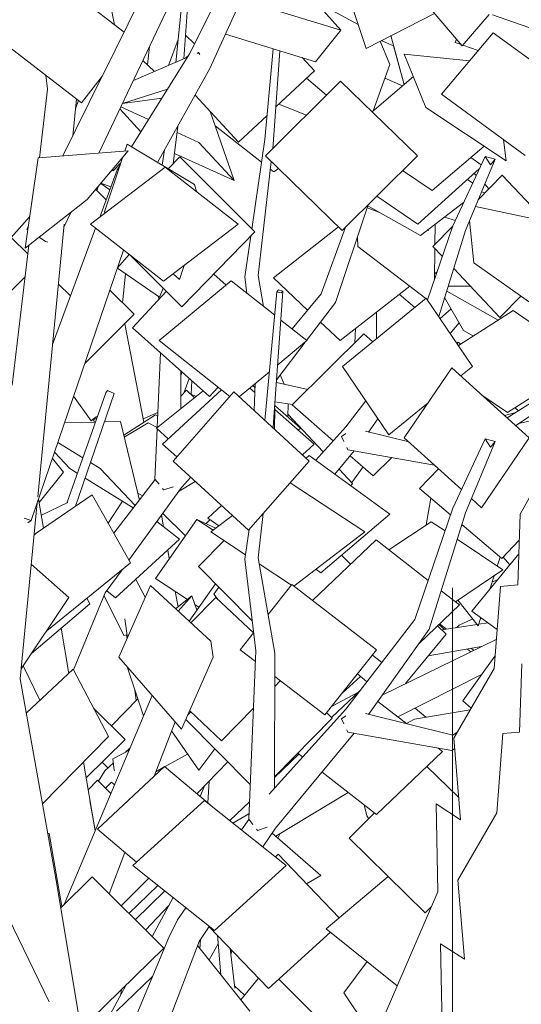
# Model space of a CAD drawing. Extents: x 169645 to 508157, y -5167 to 165945.
# Tile 67 of 130: x 176936 to 177646, y 152068 to 153463. Entities that reach past the tile are written whole.
import ezdxf

# ---------------------------------------------------------------- set-up
doc = ezdxf.new("R2010")
doc.units = 0
doc.header["$MEASUREMENT"] = 0
doc.layers.add('Plomberie Sanitaire', color=7, linetype='Continuous')
doc.layers.add('Végétation', color=7, linetype='Continuous')

msp = doc.modelspace()

# ---------------------------------------------------------------- linework, layer by layer
at = {"layer": 'Plomberie Sanitaire', "linetype": 'Continuous', "lineweight": 20}
for p, q in [((177692.6, 152848.9), (177644.2, 152762)), ((177644.2, 152762), (177640.7, 152661.8)), ((177548.1, 152657.6), (177548.1, 152634.1)), ((177616.1, 152659.5), (177607.2, 152543.6)), ((177640.7, 152661.8), (177616.1, 152659.5)), ((177548.1, 152634.1), (177548.1, 152550.1)), ((177548.1, 152550.1), (177548.1, 152453.3)), ((177646.7, 152550.1), (177643.3, 152453.3)), ((177607.2, 152543.6), (177550.3, 152444.5)), ((177548.1, 152453.3), (177548.1, 152451.1)), ((177548.1, 152451.1), (177548.1, 152339.1)), ((177619.5, 152451.1), (177610.9, 152339.1)), ((177643.3, 152453.3), (177619.5, 152451.1)), ((177550.3, 152444.5), (177559.8, 152329)), ((177559.8, 152329), (177525, 152351.6)), ((177525, 152351.6), (177527.5, 152226.8)), ((177548.1, 152339.1), (177548.1, 152243.3)), ((177610.9, 152339.1), (177555.9, 152243.3)), ((177548.1, 152243.3), (177548.1, 152153.5)), ((177555.9, 152243.3), (177565.2, 152131.7)), ((177527.5, 152226.8), (177453.1, 152054.2)), ((177565.2, 152131.7), (177531.5, 152153.5)), ((177531.5, 152153.5), (177533.9, 152032.9)), ((177548.1, 152153.5), (177548.1, 152032.9))]:
    msp.add_line(p, q, dxfattribs=at)
at = {"layer": 'Végétation', "linetype": 'Continuous', "lineweight": 20}
for p, q in [((177052.7, 153382.9), (177296.7, 153877.7)), ((177176.2, 153414.4), (177281.5, 153626.1)), ((177204.9, 153393.4), (177301.7, 153607.8)), ((177047.6, 153273.5), (177198.9, 153592.4)), ((177069.9, 153455.5), (177053, 153538.7)), ((177319.5, 153527), (177390.4, 153447.7)), ((177083.4, 153445.1), (176992.6, 153514.9)), ((177167.8, 153407.1), (177175.3, 153506.4)), ((177562.1, 153425.5), (177493.9, 153505.6)), ((177156.4, 153402.2), (177164.9, 153486)), ((177390.4, 153447.7), (177249, 153491)), ((177414.8, 153455.6), (177353.6, 153488.8)), ((177426, 153422), (177404.4, 153487.1)), ((177426, 153422), (177522.9, 153471.6)), ((177562.1, 153425.5), (177600.4, 153470.2)), ((177717.4, 153430.4), (177604.9, 153469.6)), ((177183.2, 153428.4), (177170.4, 153440.9)), ((177354.6, 153403.1), (177227, 153442.2)), ((177354.6, 153403.1), (177390.4, 153447.7)), ((177480.1, 153371), (177461.2, 153440)), ((177532.6, 153357.2), (177606.1, 153444.2)), ((177724.7, 153357.2), (177606.1, 153444.2)), ((177023, 153345), (176904.5, 153436.2)), ((177116.5, 153398.8), (177119.2, 153424.4)), ((177146.2, 153397.8), (177159.7, 153434.6)), ((177459.6, 153399.1), (177446.1, 153432.3)), ((177464.7, 153425.4), (177447.5, 153433)), ((177480.1, 153371), (177464.7, 153425.4)), ((177551.9, 153430.4), (177554, 153435)), ((177560.4, 153427.4), (177551.9, 153430.4)), ((177584.8, 153419), (177563, 153426.6)), ((177093.8, 153282.4), (177176.2, 153414.4)), ((177170.8, 153408.4), (177174.9, 153412.3)), ((177186.8, 153414.6), (177188.9, 153416.2)), ((177188.9, 153416.2), (177188.3, 153415.9)), ((177188.9, 153416.2), (177190.4, 153413.4)), ((177282.5, 153293.1), (177294.5, 153421.5)), ((177295.1, 153292.3), (177304.1, 153418.6)), ((177572.4, 153404.3), (177479.9, 153414)), ((177510.7, 153338.2), (177479.9, 153414)), ((177173.1, 153409.4), (177096.5, 153376.5)), ((177126.5, 153389.4), (177110, 153405)), ((177352.9, 153390.3), (177335.6, 153408.9)), ((177436.2, 153333.5), (177459.6, 153399.1)), ((176975.1, 153364.1), (176972.4, 153383.9)), ((176996.8, 153269.6), (177052.5, 153382.4)), ((177023, 153345), (177053, 153383)), ((177130.9, 153260.3), (177204.9, 153393.4)), ((177298.4, 153339.1), (177352.9, 153390.3)), ((177283.4, 153269.8), (177389.8, 153375.4)), ((177370.1, 153355.8), (177341.6, 153379.7)), ((177498.7, 153269.8), (177389.8, 153375.4)), ((177434.5, 153332.1), (177492.9, 153382)), ((177477.4, 153368.7), (177452.6, 153379.6)), ((176963.5, 153267), (176975.1, 153364.1)), ((177144.8, 153364), (177081, 153343.9)), ((177245.5, 153289.3), (177183.9, 153355.6)), ((177651.1, 153270.2), (177532.6, 153357.2)), ((177010.7, 153297.7), (177015.8, 153350.5)), ((177014.5, 153336.4), (177018.6, 153348.4)), ((177136.9, 153351.4), (177081, 153343.7)), ((177341.4, 153327.3), (177302.4, 153342.8)), ((177107.2, 153303.8), (177077.3, 153336.1)), ((177118, 153321.1), (177078.8, 153339.1)), ((177239, 153234.6), (177205.2, 153332.7)), ((177245.5, 153289.3), (177285.7, 153327.1)), ((177624.1, 153262.5), (177510.7, 153338.2)), ((177277.8, 153260.7), (177212.2, 153312.4)), ((177012.4, 153301.1), (177011.2, 153302.3)), ((177153, 153258.6), (177159.5, 153311.7)), ((177189.2, 153288.5), (177158.4, 153302.6)), ((177084.2, 153276.3), (177087.5, 153286.1)), ((177087.6, 153286), (177087.5, 153286.1)), ((177183.2, 153229.2), (177087.5, 153286.1)), ((177239, 153234.6), (177189.2, 153288.5)), ((177264.2, 153165.9), (177282.5, 153293.1)), ((177293.8, 153280.1), (177295.1, 153292.3)), ((177624.1, 153262.5), (177620.6, 153292.6)), ((176961.6, 153266.8), (177089.2, 153276.7)), ((177031.1, 153207.8), (177089.2, 153276.7)), ((177089.1, 153276.6), (177089.2, 153276.7)), ((177137.5, 153256.4), (177140.8, 153278.1)), ((177239, 153234.6), (177154.8, 153273.2)), ((177519.6, 153220.6), (177593, 153283.2)), ((176943.2, 153138.8), (176961.6, 153266.8)), ((177055.5, 153190.4), (177081.2, 153267.1)), ((177068.1, 153248.7), (177078.6, 153259.6)), ((177146, 153251.4), (177162.3, 153268.2)), ((177268.3, 153161.9), (177162.3, 153268.2)), ((177273.3, 153100), (177291.7, 153261.8)), ((177392.3, 153164.1), (177283.4, 153269.8)), ((177392.3, 153164.1), (177498.7, 153269.8)), ((177548.7, 153170.4), (177594.4, 153268.7)), ((177566.8, 153164.1), (177608.8, 153265)), ((177589.1, 153257.1), (177574.2, 153267.2)), ((177594.4, 153268.7), (177602, 153256.9)), ((177608.8, 153265), (177594.4, 153268.7)), ((177602, 153256.9), (177608.8, 153265)), ((177035.8, 153172.9), (177141.5, 153253.8)), ((177048.8, 153182.9), (177073.6, 153250.1)), ((177068.1, 153248.7), (177066.7, 153250)), ((177073.6, 153250.1), (177077.6, 153256.4)), ((177244.9, 153172.9), (177141.5, 153253.8)), ((177295.4, 153246.9), (177290.4, 153250.8)), ((177295.4, 153246.9), (177301.9, 153251.9)), ((177519.6, 153220.6), (177477.7, 153249)), ((177499.4, 153173), (177586.3, 153251.2)), ((177579, 153244.7), (177581.9, 153241.8)), ((177063.1, 153221.7), (177050.3, 153230.5)), ((177064.6, 153225.7), (177050.5, 153230.8)), ((177185.9, 153219.1), (177183.2, 153229.2)), ((177577, 153231.2), (177569.7, 153236.3)), ((177584.9, 153207.6), (177618.6, 153242.3)), ((177594, 153229.4), (177600, 153223.2)), ((177679.8, 153177.2), (177618.6, 153242.3)), ((177057.9, 153207.5), (177043.2, 153222.1)), ((177044.6, 153220.6), (177047.2, 153226.9)), ((177594.2, 153217.2), (177589.5, 153218.6)), ((176943.2, 153138.8), (177031.1, 153207.8)), ((177499.4, 153173), (177441, 153212.5)), ((177502.9, 153156.9), (177564.1, 153203.5)), ((176998.3, 153169.5), (177007.8, 153189.5)), ((177057, 153189.1), (177055.5, 153190.4)), ((177382.6, 153061.7), (177428.5, 153198.8)), ((177502.9, 153156.9), (177427.7, 153199.3)), ((177444.1, 153190.1), (177427.7, 153196.2)), ((177689.4, 153175.1), (177580.9, 153197.9)), ((176923.7, 153154.2), (176949.7, 153183.9)), ((176975.9, 152937.8), (176998.7, 153173)), ((177139.2, 153092), (177035.8, 153172.9)), ((177139.2, 153092), (177244.9, 153172.9)), ((177523.5, 153144.3), (177523.9, 153172.9)), ((177552.4, 153178.3), (177536.8, 153182.7)), ((177578.6, 153118), (177572.4, 153177.5)), ((176945.6, 153165.7), (176947.6, 153169.7)), ((176945.6, 153165.7), (176946.9, 153164.8)), ((176982.2, 153002.4), (177043, 153167.2)), ((177165, 153055.6), (177268.3, 153161.9)), ((177294.9, 153096.7), (177387.1, 153169.2)), ((177362.2, 153074.1), (177396.7, 153168.5)), ((177514.5, 153163.8), (177512.8, 153164.4)), ((177513.1, 153065.5), (177548.7, 153170.4)), ((177514.5, 153163.8), (177513.9, 153165.3)), ((177520.7, 153141.4), (177548.6, 153170.2)), ((177528.8, 153042.1), (177566.8, 153164.1)), ((176947.2, 153131), (176923.7, 153154.2)), ((176962.9, 153154.3), (176972.1, 153148.3)), ((176972.1, 153148.3), (176975.6, 153147.4)), ((177254.5, 153098.1), (177262.8, 153156.3)), ((177414.2, 153141.3), (177413.9, 153155.1)), ((176924.9, 152944.6), (176948.6, 153143.1)), ((176951.9, 152753), (177082.7, 153136.2)), ((177510.6, 153067.8), (177414.2, 153141.3)), ((177534, 153127.2), (177520.7, 153141.4)), ((177522.8, 153094.2), (177523.4, 153138.5)), ((177074, 153111), (177090.6, 153130)), ((177165, 153055.6), (177091.5, 153129.3)), ((177694.3, 153035.8), (177578.6, 153118)), ((177133.3, 153069.7), (177073.9, 153110.6)), ((177161.7, 153094.7), (177168.2, 153114.2)), ((177522.9, 153102.5), (177526.6, 153105.5)), ((177615.4, 153040.5), (177550, 153110.2)), ((176890.1, 153045.2), (176943.2, 153098.2)), ((177081.3, 153061.6), (177085.5, 153102.6)), ((177132.9, 153007.9), (177234.9, 153092.6)), ((177161.7, 153094.7), (177153, 153102.6)), ((177227.7, 153086.6), (177210.2, 153102.1)), ((177296.6, 153043.9), (177234.9, 153092.6)), ((177257.3, 153074.9), (177254.5, 153098.1)), ((177280.8, 153056.4), (177273.3, 153100)), ((177343.2, 153051.2), (177294.9, 153096.7)), ((177007.6, 153071.2), (176990.5, 153088.1)), ((177097.7, 153045.2), (177063.3, 153079.5)), ((177095.1, 153026.2), (177143.1, 153077.6)), ((177133.3, 153069.7), (177138.5, 153082.2)), ((177282.6, 152894.9), (177299.8, 153077.1)), ((177295.1, 152892.3), (177308.3, 153078.2)), ((177302.2, 153079.8), (177299.8, 153077.1)), ((177299.8, 153077.1), (177305.8, 153075.5)), ((177308.3, 153078.2), (177302.2, 153079.8)), ((177305.8, 153075.5), (177308.3, 153078.2)), ((177389.1, 153007.9), (177487.7, 153085.3)), ((177613.2, 153036.9), (177540.1, 153078.2)), ((177573.4, 153085.3), (177542.2, 153085.1)), ((177132.7, 153066.5), (177132.2, 153070.4)), ((177321.1, 153024.6), (177362.2, 153074.1)), ((177341.8, 153008.3), (177382.6, 153061.7)), ((177392.6, 152971.3), (177511.2, 153068.3)), ((177494.8, 153054.9), (177472.8, 153073.7)), ((177576.7, 152971.3), (177511.2, 153068.3)), ((177513.2, 153065.9), (177512.5, 153066.4)), ((177563.9, 153022.3), (177537.2, 153068.9)), ((177615.4, 153040.5), (177644.9, 153070.9)), ((177440.7, 153010.7), (177440.8, 153048.5)), ((177530.7, 153039.4), (177546.4, 153052.9)), ((177556.7, 153000.8), (177634.4, 153050.4)), ((177739.3, 152978.2), (177634.4, 153050.4)), ((177027.8, 152975.3), (177097.7, 153045.2)), ((177342.3, 153007.9), (177305.4, 153037)), ((177389.1, 153007.9), (177361.4, 153034)), ((177111.4, 152892.2), (177084.5, 153031.9)), ((177204.2, 152928.8), (177095.1, 153026.2)), ((177410.2, 153005), (177411.2, 153025.2)), ((177545.2, 153018), (177557.7, 153033.1)), ((177577.9, 153014.4), (177563.9, 153022.3)), ((177233.1, 152928.9), (177132.9, 153007.9)), ((177299.4, 152953), (177339.9, 153005.8)), ((177300.9, 152973.5), (177342.3, 153007.9)), ((177321.1, 152916.9), (177422.9, 153017.5)), ((177435.5, 153006.4), (177422.9, 153017.5)), ((177554.3, 153004.5), (177556.3, 153005.7)), ((177556.3, 153005.7), (177555.1, 153003.2)), ((177559.9, 153002.9), (177556.3, 153005.7)), ((177130.2, 152884.7), (177135.1, 152990.5)), ((177626.2, 152905.9), (177739.3, 152978.2)), ((177163.6, 152911.3), (177163.7, 152965)), ((177246.4, 152928.2), (177289.1, 152963.7)), ((177458, 152874.4), (177392.6, 152971.3)), ((177480.1, 152870.2), (177547.6, 152969.2)), ((177657.1, 152870.2), (177547.6, 152969.2)), ((177560.1, 152957.8), (177576.7, 152971.3)), ((177163.7, 152958.6), (177165.4, 152963.4)), ((177167.9, 152933.6), (177175.5, 152954.4)), ((177178.4, 152931.9), (177179.2, 152951.1)), ((177304.5, 152959.6), (177310.2, 152946.3)), ((176961.2, 152786.5), (176975.9, 152937.8)), ((177057.3, 152934.1), (177060.1, 152937.4)), ((177060.1, 152937.4), (177069.1, 152933)), ((177129.1, 152883.8), (177195.3, 152936.7)), ((177137.6, 152861.3), (177221.3, 152938.3)), ((177163.6, 152929.2), (177171.9, 152937.7)), ((177183, 152926.8), (177171.9, 152937.7)), ((177204.2, 152928.8), (177216.5, 152942)), ((177268.5, 152934.5), (177261.4, 152940.7)), ((177268.8, 152941.2), (177265.5, 152944.1)), ((177267.4, 152908.9), (177269.1, 152947.1)), ((177299.1, 152948.8), (177343.3, 152938.8)), ((177625.9, 152898.4), (177689.2, 152938.9)), ((177002.1, 152777.7), (177057.3, 152934.1)), ((177036.9, 152894.1), (177011.9, 152929)), ((177014.7, 152773.3), (177069.1, 152933)), ((177152.7, 152837.3), (177238.7, 152935.3)), ((177185.3, 152928.7), (177178.4, 152931.9)), ((177345.5, 152837.3), (177238.7, 152935.3)), ((177397.1, 152885.6), (177425.5, 152922.5)), ((177626.2, 152905.9), (177590, 152930.8)), ((177637.8, 152887.6), (177693.2, 152924.5)), ((177642, 152890.3), (177783.2, 152921.9)), ((177296.5, 152882.2), (177296.6, 152912.6)), ((177352.7, 152861.3), (177296.6, 152910.1)), ((177333.3, 152883.8), (177296.8, 152916.2)), ((177297.2, 152921.2), (177321.5, 152917.2)), ((177315, 152900.1), (177315.8, 152918.1)), ((177379.4, 152865.9), (177321.1, 152916.9)), ((177458, 152874.4), (177514.3, 152920.3)), ((177641.6, 152908.4), (177636.9, 152912.8)), ((177036.9, 152894.1), (177044.5, 152900.6)), ((177044, 152897.5), (177036.9, 152894.1)), ((177041, 152892.6), (177040.5, 152895.8)), ((177082.9, 152873.8), (177128, 152902.9)), ((177110.4, 152897.1), (177131.2, 152906.3)), ((177128, 152902.9), (177131, 152900.9)), ((177365.3, 152850.2), (177315.2, 152903.8)), ((177429.6, 152878.3), (177442.8, 152896.9)), ((177621.9, 152901.9), (177637.8, 152906)), ((177042.7, 152892.6), (176999.2, 152891.7)), ((177078.2, 152893.3), (177055.4, 152892.9)), ((177105, 152782.1), (177078.2, 152893.3)), ((177083.5, 152871.1), (177117.5, 152891.4)), ((177130.2, 152884.8), (177117.5, 152891.4)), ((177126.8, 152811.8), (177130.1, 152882.9)), ((177145.9, 152868.9), (177129.1, 152883.8)), ((177294.2, 152884.3), (177295.1, 152892.3)), ((177329.9, 152881.2), (177333.3, 152883.8)), ((177354.7, 152838.4), (177397.1, 152885.6)), ((177397.3, 152876.5), (177391.4, 152872)), ((177391.4, 152872), (177394.7, 152864.8)), ((177425.2, 152879.4), (177486.6, 152864.3)), ((177561, 152797), (177480.1, 152870.2)), ((177548.7, 152770.4), (177594.4, 152868.7)), ((177589.6, 152771.2), (177657.1, 152870.2)), ((177594.4, 152868.7), (177602, 152856.9)), ((177608.8, 152865), (177594.4, 152868.7)), ((177024.8, 152842), (176989.7, 152863.8)), ((177158.2, 152843.5), (177137.6, 152861.3)), ((177336, 152846), (177352.7, 152861.3)), ((177398.6, 152856.5), (177400, 152853.3)), ((177400, 152853.3), (177522.9, 152831.4)), ((177485.1, 152864.7), (177485.6, 152865.2)), ((177566.8, 152764.1), (177608.8, 152865)), ((177602, 152856.9), (177608.8, 152865)), ((176997.8, 152821.5), (176981.9, 152840.8)), ((177006.6, 152826.7), (176984.9, 152849.7)), ((177156.1, 152844.3), (177156.6, 152844.8)), ((177341, 152841.3), (177345.4, 152845.1)), ((177459.6, 152762.1), (177345.4, 152845.1)), ((177381.8, 152818.7), (177409.1, 152851.7)), ((177436.2, 152816.2), (177403.5, 152844.8)), ((177436.2, 152816.2), (177462.4, 152842.2)), ((177017.1, 152820.1), (177006.6, 152826.7)), ((177049.5, 152826.7), (177035.8, 152835.2)), ((177098.9, 152774.1), (177049.5, 152826.7)), ((177259.5, 152739.3), (177152.7, 152837.3)), ((177259.5, 152739.3), (177345.5, 152837.3)), ((177406.8, 152805.7), (177387.9, 152826)), ((177405.7, 152806.9), (177421.7, 152828.9)), ((177501.8, 152798.4), (177528.4, 152826.5)), ((176963, 152778.7), (176997.8, 152821.5)), ((177096.4, 152770.9), (177028.3, 152813.2)), ((177068.9, 152735.1), (177127.3, 152811.2)), ((177126.8, 152811.8), (177132.9, 152804.5)), ((177164.8, 152799.8), (177177.8, 152814.3)), ((177090.3, 152697), (177164.8, 152799.8)), ((177137.9, 152798.5), (177139.3, 152796.7)), ((177139.3, 152796.7), (177153.2, 152800.9)), ((177161.2, 152794.8), (177184.1, 152808.5)), ((177424, 152736.9), (177318.4, 152806.5)), ((177404.2, 152802.4), (177406.8, 152805.7)), ((177545.5, 152761.1), (177501.8, 152798.4)), ((176958.7, 152735.1), (177038.3, 152789.4)), ((176969.5, 152742.4), (176962.2, 152783.1)), ((177092.5, 152693.1), (177038.3, 152789.4)), ((177109.6, 152788.2), (177102.6, 152791.8)), ((177511.2, 152746.7), (177517.7, 152784.8)), ((177589.6, 152771.2), (177575.2, 152784.2)), ((176936.2, 152528.6), (176960.4, 152777.9)), ((176966.2, 152760.5), (177003.8, 152778.5)), ((177003.7, 152778.4), (177003.8, 152778.5)), ((177060.8, 152749.4), (177081.1, 152780.4)), ((177201.8, 152756.3), (177221.5, 152774.2)), ((177495.1, 152612.7), (177548.7, 152770.4)), ((176941.9, 152756.2), (176951.9, 152753)), ((177127.7, 152671.1), (177186.4, 152754.5)), ((177139.3, 152744.2), (177136.4, 152760.5)), ((177170.2, 152731.5), (177138.2, 152763)), ((177213.4, 152742.4), (177186.4, 152754.5)), ((177209.3, 152739.3), (177186.4, 152754.5)), ((177217.3, 152745.4), (177201.8, 152756.3)), ((177206.2, 152736.9), (177236.7, 152760.2)), ((177273.3, 152700), (177280.4, 152763.2)), ((177361.9, 152679.1), (177459.6, 152762.1)), ((177515.5, 152599.2), (177566.8, 152764.1)), ((176951.9, 152753), (176947.1, 152749.8)), ((177162, 152726.7), (177129.8, 152751.5)), ((177199.6, 152748.6), (177204.9, 152754.1)), ((177254.5, 152698.1), (177260.6, 152740.5)), ((177458.4, 152711.3), (177518.2, 152751.4)), ((177537.8, 152738.2), (177518.2, 152751.4)), ((177618.2, 152699.1), (177561.6, 152747.4)), ((176958.7, 152735.1), (176956, 152732.2)), ((177071.3, 152643.6), (177162, 152726.7)), ((177255.4, 152704.5), (177206.2, 152736.9)), ((177323.6, 152660.2), (177424, 152736.9)), ((177619.6, 152683), (177555.1, 152726.5)), ((177188.5, 152688.1), (177224.9, 152724.6)), ((177350.3, 152639.7), (177440.1, 152725.5)), ((177513.9, 152668), (177440.1, 152725.5)), ((177618.2, 152699.1), (177642.9, 152725.1)), ((177147.4, 152699.1), (177145.2, 152711.2)), ((177296.6, 152565.3), (177273.3, 152700)), ((177404, 152691), (177391.1, 152703.9)), ((177575.8, 152624.8), (177642.2, 152705.9)), ((177611.6, 152688.4), (177615.7, 152701.2)), ((177629.3, 152690.1), (177620.2, 152701.2)), ((177005.3, 152644.2), (176952, 152691.4)), ((176973.8, 152596.8), (177092.5, 152693.1)), ((177264.9, 152611.1), (177188.5, 152688.1)), ((177270, 152568.2), (177254.5, 152698.1)), ((177320.5, 152661.6), (177274.7, 152691.8)), ((177056.7, 152650.6), (177080.5, 152683.4)), ((177173, 152641.1), (177127.7, 152671.1)), ((177361.9, 152679.1), (177355, 152684.2)), ((177552.5, 152638), (177619.6, 152683)), ((177601.2, 152655.8), (177607.2, 152674.7)), ((177076, 152559.2), (177120.6, 152661.1)), ((177113.2, 152644.3), (177099.9, 152669.7)), ((177206, 152582), (177120.6, 152661.1)), ((177175.3, 152610.4), (177213, 152663.3)), ((177210.6, 152648.9), (177217.6, 152658.7)), ((177287.2, 152619.8), (177321, 152662.2)), ((177440.9, 152570), (177321, 152662.2)), ((177604.4, 152665.9), (177612.4, 152669.5)), ((176937.7, 152542.8), (177005.3, 152644.2)), ((177011.7, 152541.6), (177056.7, 152650.6)), ((177034.8, 152634.9), (177030.6, 152642.9)), ((177083.2, 152589.9), (177055, 152646.4)), ((177071.3, 152643.6), (177058.7, 152653.4)), ((177159.7, 152630.7), (177155.8, 152652.5)), ((177156.2, 152628.1), (177179.5, 152646.1)), ((177160.1, 152624.5), (177179.5, 152646.1)), ((177177.9, 152608), (177213.1, 152644.1)), ((177186.3, 152625.8), (177179.5, 152646.1)), ((177216.7, 152640.7), (177210.6, 152648.9)), ((177266.4, 152593.7), (177213.1, 152644.1)), ((177558.2, 152633.5), (177532.4, 152653.6)), ((176952.2, 152564.6), (177034.8, 152634.9)), ((177189.4, 152630.2), (177183.5, 152634.2)), ((177501, 152578.9), (177558.2, 152633.5)), ((177584.7, 152604), (177556.1, 152640.4)), ((177611.4, 152598.6), (177575.8, 152624.8)), ((177584.7, 152604), (177588.4, 152615.5)), ((177088.2, 152587), (177084.4, 152613.8)), ((177397.1, 152485.6), (177495.1, 152612.7)), ((177539.5, 152592.2), (177526.9, 152603.6)), ((177537.2, 152598.6), (177529.1, 152605.7)), ((177539.9, 152599), (177530.1, 152606.6)), ((177533, 152598), (177583.4, 152605.7)), ((177553.9, 152601.2), (177557.9, 152604.9)), ((177557.9, 152604.9), (177577, 152613.9)), ((177584.7, 152604), (177584.8, 152604.2)), ((177585.3, 152606), (177598.7, 152608)), ((176973.8, 152596.8), (176973.8, 152596.9)), ((177005, 152536.5), (176994.3, 152600.5)), ((177083.2, 152589.9), (177087.6, 152591.1)), ((177087.5, 152585.5), (177086.7, 152590.9)), ((177247.5, 152570), (177266.9, 152594.3)), ((177429.6, 152478.3), (177515.5, 152599.2)), ((177481.6, 152521.9), (177539.5, 152592.2)), ((177209.3, 152559.2), (177206, 152582)), ((177449.5, 152506.3), (177610.3, 152584.5)), ((177513.9, 152561.2), (177589.5, 152574.4)), ((177164.8, 152457.3), (177076, 152559.2)), ((177164.8, 152457.3), (177209.3, 152559.2)), ((177269.3, 152553.2), (177247.5, 152570)), ((177259.8, 152330.1), (177270, 152568.2)), ((177296.4, 152373.5), (177296.6, 152565.3)), ((177367.5, 152477.7), (177440.9, 152570)), ((177448.4, 152552.1), (177435, 152562.5)), ((177562.9, 152497.5), (177608.5, 152560.8)), ((177574.2, 152566.9), (177569.6, 152570.9)), ((177578.6, 152569.1), (177575, 152571.8)), ((176964.1, 152498.3), (176940.5, 152547)), ((177088.1, 152544.3), (177087.9, 152545.5)), ((176937.7, 152542.8), (176937.6, 152542.9)), ((176944.8, 152480.3), (177011.3, 152542.4)), ((177061.4, 152446.8), (177011.3, 152542.4)), ((177088.1, 152544.3), (177088.5, 152544.8)), ((177110.7, 152476.3), (177088.1, 152544.3)), ((177367.5, 152477.7), (177296.6, 152532.2)), ((177392, 152508.6), (177418.3, 152532.1)), ((177426.9, 152524.3), (177413.9, 152536)), ((177471, 152474.9), (177590.1, 152535.2)), ((176977.3, 152071.2), (176759.4, 152520.3)), ((176987.2, 152243.1), (176936.2, 152528.6)), ((177296.6, 152518), (177304.5, 152526.1)), ((176998.4, 152209.1), (177122.9, 152505.3)), ((177100.5, 152498.5), (177098.5, 152512.8)), ((177376.9, 152489.6), (177415.2, 152509.9)), ((177377.2, 152473.9), (177417.7, 152512.3)), ((177065.6, 152462.1), (177102.6, 152500.6)), ((177483.6, 152465), (177442.7, 152496.8)), ((177574.8, 152487.2), (177562.9, 152497.5)), ((177084.9, 152443), (177040.4, 152486.9)), ((177173.8, 152477.8), (177177.9, 152482)), ((177221.3, 152441), (177176.3, 152483.6)), ((177221.3, 152441), (177266.5, 152487.2)), ((177289, 152365.2), (177397.1, 152485.6)), ((177378, 152473), (177370.1, 152481)), ((177397.3, 152476.5), (177391.4, 152472)), ((177425.2, 152479.4), (177549, 152449)), ((177494.7, 152471.8), (177573.4, 152484.7)), ((177510.6, 152474.5), (177495.6, 152487.4)), ((177126.1, 152390.9), (177155.6, 152467.8)), ((177261.9, 152379.1), (177170.9, 152471.2)), ((177296.5, 152389.8), (177378, 152473)), ((177391.4, 152472), (177394.7, 152464.8)), ((177483.3, 152465.3), (177494.7, 152471.8)), ((177189, 152399.5), (177150.6, 152455)), ((177297.7, 152317.2), (177409.1, 152451.7)), ((177398.6, 152456.5), (177400, 152453.3)), ((177400, 152453.3), (177547.2, 152427.1)), ((177549, 152449), (177555.1, 152453)), ((176967.8, 152351.7), (177061.4, 152446.8)), ((177029.8, 152388.3), (177084.9, 152443)), ((177067.5, 152415.3), (177090.1, 152427.3)), ((177084.8, 152424.5), (177091.4, 152430.4)), ((177141.3, 152404.3), (177173.3, 152422.2)), ((177189, 152399.5), (177211.9, 152429.6)), ((177296.5, 152389), (177330.8, 152422.1)), ((177336.3, 152417.9), (177329.3, 152423.3)), ((177440.7, 152336.7), (177534.3, 152425.6)), ((177534.3, 152425.6), (177528, 152430.5)), ((177547.2, 152427.1), (177551.5, 152430)), ((177042.3, 152313.5), (177026, 152410.8)), ((177060.4, 152402.6), (177052.3, 152410.7)), ((177055.9, 152398.6), (177068.2, 152409.6)), ((177067.5, 152415.3), (177069.3, 152399.5)), ((177186.5, 152365.9), (177230.1, 152411.2)), ((177045.9, 152315.6), (177140.7, 152404.7)), ((177047.2, 152383.7), (177055.9, 152398.6)), ((177069.3, 152399.5), (177069.9, 152398.5)), ((177128.4, 152397.1), (177138.8, 152402.9)), ((177207.9, 152347.8), (177140.7, 152404.7)), ((177440.7, 152336.7), (177363.6, 152396.7)), ((177557.2, 152360.4), (177512.2, 152404.7)), ((177032.5, 152371.7), (177045.9, 152385)), ((177064.5, 152366.4), (177045.9, 152385)), ((177056.9, 152374), (177065.5, 152382.5)), ((177069.6, 152378.5), (177065.5, 152382.5)), ((177201.9, 152352.9), (177203.6, 152383.7)), ((177191, 152362.1), (177197.2, 152377.1)), ((177298, 152305.7), (177400.7, 152367.8)), ((177042.6, 152314.4), (177035.1, 152356.1)), ((177095.7, 152264.2), (177197.2, 152356.3)), ((177312.9, 152264.2), (177197.2, 152356.3)), ((177233, 152327.8), (177260.8, 152354.6)), ((177426.9, 152334.5), (177423.1, 152350.4)), ((177237.4, 152324.3), (177260.1, 152337.3)), ((177402, 152302.9), (177438.1, 152338.7)), ((177249.6, 152314.6), (177260.2, 152329.5)), ((177259.8, 152330.1), (177265.8, 152322.3)), ((177429.9, 152330.6), (177426.9, 152334.5)), ((176977.3, 152309.6), (176975.3, 152309.6)), ((176995.4, 152206.2), (176977.3, 152309.6)), ((177100.9, 152269), (177045.9, 152315.6)), ((177270.8, 152315.8), (177272.2, 152313.9)), ((177272.2, 152313.9), (177286.1, 152318.4)), ((177279.8, 152290.6), (177297.7, 152317.2)), ((177361.9, 152250), (177293, 152310.1)), ((177300.9, 152303.2), (177304.5, 152309.6)), ((177509.5, 152197.2), (177402, 152302.9)), ((177062.1, 152224.1), (177084.6, 152282.8)), ((177297.5, 152276.4), (177301.6, 152280.1)), ((177387.9, 152190.1), (177301.6, 152280.1)), ((177211.4, 152172.1), (177095.7, 152264.2)), ((177211.4, 152172.1), (177312.9, 152264.2)), ((177032.9, 151969.6), (176987.2, 152243.1)), ((176993.7, 152204.5), (177038.1, 152248)), ((177139.5, 152147.2), (177038.1, 152248)), ((177079.1, 152207.3), (177118.3, 152246.2)), ((177341.8, 152238.2), (177361.9, 152250)), ((177369.6, 152174.7), (177457.3, 152248.5)), ((177090.2, 152196.2), (177131, 152236.1)), ((177099.2, 152187.2), (177140.9, 152228.3)), ((177123, 152163.6), (177152.8, 152218.7)), ((177113.7, 152172.8), (177146.9, 152207.7)), ((177159, 152187.5), (177171, 152204.3)), ((177509.5, 152197.2), (177518.6, 152206.2)), ((177159, 152187.5), (177146.9, 152162.4)), ((177189.6, 152156.5), (177204, 152178)), ((177287.8, 152090), (177203.8, 152177.6)), ((177287.8, 152090), (177375.7, 152169.7)), ((177470.2, 152093.9), (177369.6, 152174.7)), ((177039.3, 151764.6), (177189.6, 152156.5)), ((177058, 151950.9), (177146.9, 152162.4)), ((177190.7, 152146.7), (177191.4, 152159.2)), ((177220.5, 152109.4), (177215.4, 152165.6)), ((177036.6, 152046.4), (177139.5, 152147.2)), ((177261.4, 152058.1), (177187.4, 152150.8)), ((177203.7, 152130.4), (177216.5, 152153.2)), ((177240.2, 152090.7), (177233.6, 152146.5)), ((177236.1, 152143.5), (177233.8, 152145.3)), ((177234.6, 152138), (177236.1, 152143.5)), ((177235.9, 152144.2), (177236.1, 152143.5)), ((177394.3, 152084), (177427.5, 152128.2)), ((177072.4, 152058.1), (177123.6, 152107)), ((177248.6, 152074.1), (177273.6, 152104.8)), ((177384, 152021.6), (177302.5, 152103.4)), ((177050.4, 152029.3), (177085.6, 152094.4)), ((177078.8, 152081.8), (177079.5, 152088.5)), ((177253.8, 152080.4), (177239.8, 152093.6)), ((177240.2, 152090.7), (177240.1, 152090.8)), ((177467.4, 151975.4), (177394.3, 152084))]:
    msp.add_line(p, q, dxfattribs=at)

doc.saveas('drawing.dxf')
